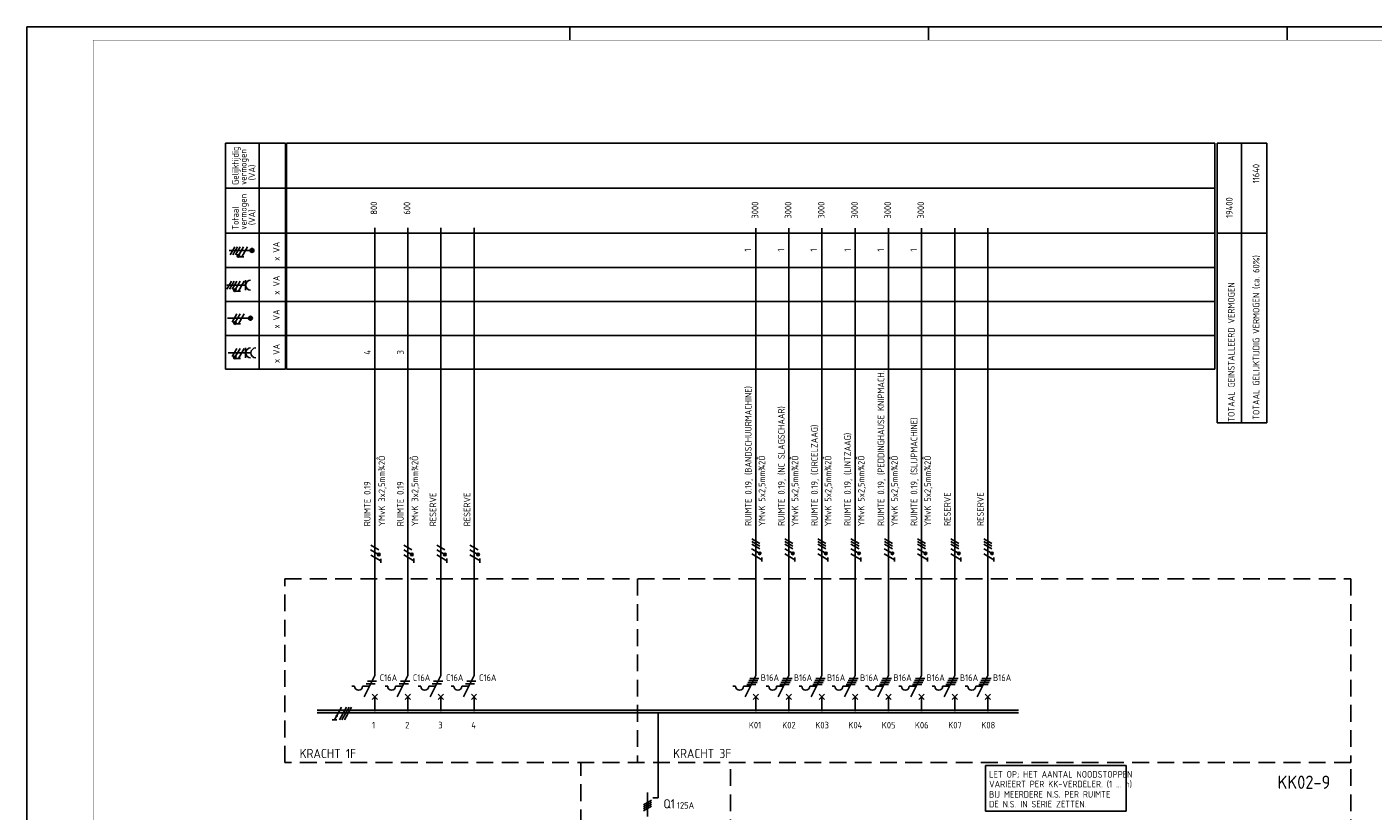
# Model space of a CAD drawing. Header units: millimetres. Extents: x 0 to 841, y 0 to 594.
# Tile 3 of 5: x 0 to 508, y 298 to 594. Entities that reach past the tile are written whole.
import ezdxf
from ezdxf.enums import TextEntityAlignment as Align

# ---------------------------------------------------------------- set-up
doc = ezdxf.new("R2010")
doc.units = ezdxf.units.MM
doc.linetypes.add('HIDDEN', pattern=[9.525, 6.35, -3.175])
doc.layers.get('0').update_dxf_attribs({"linetype": 'CONTINUOUS'})
for name, color, linetype in [('1', 7, 'CONTINUOUS'), ('40', 1, 'CONTINUOUS'), ('70', 1, 'CONTINUOUS'), ('71', 2, 'CONTINUOUS'), ('73', 4, 'CONTINUOUS'), ('EL$2B---_KADER', 4, 'CONTINUOUS'), ('LIJN018', 210, 'CONTINUOUS'), ('LIJN025', 10, 'CONTINUOUS'), ('LIJN035', 50, 'CONTINUOUS'), ('LIJN050', 90, 'CONTINUOUS'), ('TEKST25', 10, 'CONTINUOUS'), ('TEKST35', 50, 'CONTINUOUS'), ('TEKST50', 90, 'CONTINUOUS')]:
    doc.layers.add(name, color=color, linetype=linetype)
doc.styles.add('5_0', font='iso.shx')
doc.styles.add('ISO', font='ISO.SHX')
doc.styles.add('NEN', font='iso.shx')
doc.styles.add('ROMAND', font='romand')

# ---------------------------------------------------------------- blocks, each defined once
blk = doc.blocks.new('A1')
at = {"layer": 'LIJN025'}
for p, q in [((205, 589), (205, 594)), ((340.5, 589), (340.5, 594)), ((476, 589), (476, 594))]:
    blk.add_line(p, q, dxfattribs=at)
blk.add_lwpolyline([(0, 0), (0, 594), (841, 594), (841, 0)], close=True, dxfattribs=at)
at = {"layer": 'LIJN050', "const_width": 0.2}
blk.add_lwpolyline([(836, 5), (836, 589), (25, 589), (25, 5)], close=True, dxfattribs=at)
at = {"layer": 'TEKST25', "style": 'ROMAND', "width": 2.899115}
blk.add_attdef('STATUS', text='', height=2.5, dxfattribs=at).set_placement((795, 71.5), (834, 71.5), align=Align.FIT)
at = {"layer": 'TEKST25', "style": 'ISO'}
for tag, p in [('E', (796.25, 66)), ('NAAM-E', (807.75, 66)), ('DATUM-E', (826, 66)), ('D', (796.25, 61)), ('NAAM-D', (807.75, 61)), ('DATUM-D', (826, 61)), ('C', (796.25, 56)), ('NAAM-C', (807.75, 56)), ('DATUM-C', (826, 56)), ('B', (796.25, 51)), ('NAAM-B', (807.75, 51)), ('DATUM-B', (826, 51)), ('A', (796.25, 46)), ('NAAM-A', (807.75, 46)), ('DATUM-A', (826, 46))]:
    blk.add_attdef(tag, text='', height=2.5, dxfattribs=at).set_placement(p, align=Align.CENTER)
for tag, p in [('DATUM', (673.75, 36.25)), ('SCHAAL', (709, 36.25)), ('GETEKEND', (739.25, 36.25)), ('GECONTOL.', (774, 36.25)), ('FORMAAT', (804.25, 28.25))]:
    blk.add_attdef(tag, p, '', height=2.5, dxfattribs=at)
at = {"layer": 'TEKST35', "style": 'ISO'}
for tag, p in [('PROJECT', (675.5, 72.5)), ('PLAATS', (675.5, 63.5)), ('INSTALLATIE-REGEL1', (675.5, 52.5)), ('INSTALLATIE-REGEL2', (675.5, 43.5))]:
    blk.add_attdef(tag, p, '', height=4, dxfattribs=at)
blk.add_attdef('PROJ.NR.', text='', height=4, dxfattribs=at).set_placement((822, 23), align=Align.CENTER)
at = {"layer": 'TEKST50', "style": 'ISO'}
blk.add_attdef('FILE-NAAM', text='', height=5, dxfattribs=at).set_placement((814.5, 7.5), align=Align.CENTER)
blk = doc.blocks.new('TTOTVERM')
at = {"layer": '40', "style": 'NEN'}
for s, p in [('TOTAAL GELIJKTIJDIG VERMOGEN (ca. 60%)', (15.91, -76.18)), ('TOTAAL GEINSTALLEERD VERMOGEN', (6.52, -81.68))]:
    blk.add_text(s, height=2.5, rotation=90, dxfattribs=at).set_placement(p, align=Align.CENTER)

msp = doc.modelspace()

# ---------------------------------------------------------------- linework, layer by layer
at = {"color": 10}
for p, q in [((118.87, 337.09), (116.17, 332.41)), ((120.75, 337.09), (118.04, 332.41)), ((121.69, 337.09), (118.98, 332.41)), ((121.69, 337.09), (118.98, 332.41)), ((122.62, 337.09), (119.92, 332.41)), ((117.1, 332.41), (115.23, 332.41))]:
    msp.add_line(p, q, dxfattribs=at)
msp.add_line((121.69, 337.09), (118.98, 332.41))
at = {"color": 10, "const_width": 0.469}
msp.add_lwpolyline([(117.18, 333.69, 1), (116.78, 333.93, 1)], format="xyb", close=True, dxfattribs=at)
at = {"layer": '1', "color": 1}
for p, q in [((78.57, 511.02), (76.82, 507.98)), ((79.57, 511.02), (77.82, 507.98)), ((80.57, 511.02), (78.82, 507.98)), ((81.82, 511.02), (80.1, 508.03)), ((83.32, 511.02), (81.14, 507.23)), ((77.3, 498.02), (75.55, 494.98)), ((78.3, 498.02), (76.55, 494.98)), ((79.3, 498.02), (77.55, 494.98)), ((80.55, 498.02), (78.83, 495.03)), ((82.05, 498.02), (79.87, 494.23)), ((79.3, 485.62), (77.55, 482.58)), ((80.55, 485.62), (78.83, 482.63)), ((82.05, 485.62), (79.87, 481.83)), ((79.3, 472.62), (77.55, 469.58)), ((80.55, 472.62), (78.83, 469.63)), ((82.05, 472.62), (79.87, 468.83)), ((132.87, 396.53), (129.83, 398.28)), ((145.29, 394.85), (142.3, 396.58)), ((145.37, 396.57), (142.33, 398.32)), ((157.79, 394.85), (154.8, 396.58)), ((157.87, 396.57), (154.83, 398.32)), ((170.29, 394.85), (167.3, 396.58)), ((170.37, 396.57), (167.33, 398.32)), ((276.68, 395.25), (273.7, 396.98)), ((276.76, 398.97), (273.73, 400.72)), ((276.76, 397.97), (273.73, 399.72)), ((276.76, 396.97), (273.73, 398.72)), ((289.18, 395.25), (286.2, 396.98)), ((289.26, 398.97), (286.23, 400.72)), ((289.26, 397.97), (286.23, 399.72)), ((289.26, 396.97), (286.23, 398.72)), ((301.68, 395.25), (298.7, 396.98)), ((301.76, 398.97), (298.73, 400.72)), ((301.76, 397.97), (298.73, 399.72)), ((301.76, 396.97), (298.73, 398.72)), ((314.18, 395.25), (311.2, 396.98)), ((314.26, 398.97), (311.23, 400.72)), ((314.26, 397.97), (311.23, 399.72)), ((314.26, 396.97), (311.23, 398.72)), ((326.78, 395.25), (323.8, 396.98)), ((326.86, 398.97), (323.83, 400.72)), ((326.86, 397.97), (323.83, 399.72)), ((326.86, 396.97), (323.83, 398.72)), ((339.28, 395.25), (336.3, 396.98)), ((339.36, 398.97), (336.33, 400.72)), ((339.36, 397.97), (336.33, 399.72)), ((339.36, 396.97), (336.33, 398.72)), ((351.88, 395.25), (348.9, 396.98)), ((351.96, 398.97), (348.93, 400.72)), ((351.96, 397.97), (348.93, 399.72)), ((351.96, 396.97), (348.93, 398.72)), ((364.38, 395.25), (361.4, 396.98)), ((364.46, 398.97), (361.43, 400.72)), ((364.46, 397.97), (361.43, 399.72)), ((364.46, 396.97), (361.43, 398.72)), ((132.79, 394.8), (129.8, 396.53)), ((133.62, 392.37), (129.83, 394.55)), ((146.12, 392.41), (142.33, 394.6)), ((158.62, 392.41), (154.83, 394.6)), ((171.12, 392.41), (167.33, 394.6)), ((277.51, 392.81), (273.72, 395)), ((290.01, 392.81), (286.22, 395)), ((302.51, 392.81), (298.72, 395)), ((315.01, 392.81), (311.22, 395)), ((327.61, 392.81), (323.82, 395)), ((340.11, 392.81), (336.32, 395)), ((352.71, 392.81), (348.92, 395)), ((365.21, 392.81), (361.42, 395))]:
    msp.add_line(p, q, dxfattribs=at)
at = {"layer": '1', "color": 2}
for p, q in [((127.33, 341.01), (131.35, 349.05)), ((139.83, 341.01), (143.85, 349.05)), ((152.33, 341.01), (156.35, 349.05)), ((164.83, 341.01), (168.85, 349.05)), ((271.23, 341.01), (275.25, 349.05)), ((283.73, 341.01), (287.75, 349.05)), ((296.23, 341.01), (300.25, 349.05)), ((308.73, 341.01), (312.75, 349.05)), ((321.33, 341.01), (325.35, 349.05)), ((333.83, 341.01), (337.85, 349.05)), ((346.43, 341.01), (350.45, 349.05)), ((358.93, 341.01), (362.95, 349.05)), ((122.75, 345.01), (123.75, 345.01)), ((126.75, 345.01), (129.33, 345.01)), ((135.25, 345.01), (136.25, 345.01)), ((139.25, 345.01), (141.83, 345.01)), ((147.75, 345.01), (148.75, 345.01)), ((151.75, 345.01), (154.33, 345.01)), ((160.25, 345.01), (161.25, 345.01)), ((164.25, 345.01), (166.83, 345.01)), ((266.65, 345.01), (267.65, 345.01)), ((270.65, 345.01), (273.23, 345.01)), ((279.15, 345.01), (280.15, 345.01)), ((283.15, 345.01), (285.73, 345.01)), ((291.65, 345.01), (292.65, 345.01)), ((295.65, 345.01), (298.23, 345.01)), ((304.15, 345.01), (305.15, 345.01)), ((308.15, 345.01), (310.73, 345.01)), ((316.75, 345.01), (317.75, 345.01)), ((320.75, 345.01), (323.33, 345.01)), ((329.25, 345.01), (330.25, 345.01)), ((333.25, 345.01), (335.83, 345.01)), ((341.85, 345.01), (342.85, 345.01)), ((345.85, 345.01), (348.43, 345.01)), ((354.35, 345.01), (355.35, 345.01)), ((358.35, 345.01), (360.93, 345.01))]:
    msp.add_line(p, q, dxfattribs=at)
at = {"layer": '1', "color": 1}
for centre in [(79.85, 507.59), (78.58, 494.59), (78.58, 482.19), (78.58, 469.19), (132.87, 394.78), (145.37, 394.82), (157.87, 394.82), (170.37, 394.82), (276.76, 395.22), (289.26, 395.22), (301.76, 395.22), (314.26, 395.22), (326.86, 395.22), (339.36, 395.22), (351.96, 395.22), (364.46, 395.22)]:
    msp.add_circle(centre, 0.5, dxfattribs=at)
at = {"layer": '1', "color": 2}
for centre in [(125.25, 345.01), (137.75, 345.01), (150.25, 345.01), (162.75, 345.01), (269.15, 345.01), (281.65, 345.01), (294.15, 345.01), (306.65, 345.01), (319.25, 345.01), (331.75, 345.01), (344.35, 345.01), (356.85, 345.01)]:
    msp.add_arc(centre, 1.5, 180, 0, dxfattribs=at)
at = {"layer": '70'}
for p, q in [((81.91, 507.23), (80.36, 507.23)), ((80.64, 494.23), (79.09, 494.23)), ((80.64, 481.83), (79.09, 481.83)), ((80.64, 468.83), (79.09, 468.83)), ((133.61, 391.65), (133.61, 393.21)), ((146.11, 391.7), (146.11, 393.25)), ((158.61, 391.7), (158.61, 393.25)), ((171.11, 391.7), (171.11, 393.25)), ((277.5, 392.1), (277.5, 393.65)), ((290, 392.1), (290, 393.65)), ((302.5, 392.1), (302.5, 393.65)), ((315, 392.1), (315, 393.65)), ((327.6, 392.1), (327.6, 393.65)), ((340.1, 392.1), (340.1, 393.65)), ((352.7, 392.1), (352.7, 393.65)), ((365.2, 392.1), (365.2, 393.65)), ((128.08, 346.01), (131.58, 346.01)), ((128.58, 347.01), (132.08, 347.01)), ((140.58, 346.01), (144.08, 346.01)), ((141.08, 347.01), (144.58, 347.01)), ((153.08, 346.01), (156.58, 346.01)), ((153.58, 347.01), (157.08, 347.01)), ((165.58, 346.01), (169.08, 346.01)), ((166.08, 347.01), (169.58, 347.01)), ((271.85, 345.76), (275.35, 345.76)), ((272.23, 346.51), (275.73, 346.51)), ((272.6, 347.26), (276.1, 347.26)), ((272.98, 348.01), (276.48, 348.01)), ((284.35, 345.76), (287.85, 345.76)), ((284.73, 346.51), (288.23, 346.51)), ((285.1, 347.26), (288.6, 347.26)), ((285.48, 348.01), (288.98, 348.01)), ((296.85, 345.76), (300.35, 345.76)), ((297.23, 346.51), (300.73, 346.51)), ((297.6, 347.26), (301.1, 347.26)), ((297.98, 348.01), (301.48, 348.01)), ((309.35, 345.76), (312.85, 345.76)), ((309.73, 346.51), (313.23, 346.51)), ((310.1, 347.26), (313.6, 347.26)), ((310.48, 348.01), (313.98, 348.01)), ((321.95, 345.76), (325.45, 345.76)), ((322.33, 346.51), (325.83, 346.51)), ((322.7, 347.26), (326.2, 347.26)), ((323.08, 348.01), (326.58, 348.01)), ((334.45, 345.76), (337.95, 345.76)), ((334.83, 346.51), (338.33, 346.51)), ((335.2, 347.26), (338.7, 347.26)), ((335.58, 348.01), (339.08, 348.01)), ((347.05, 345.76), (350.55, 345.76)), ((347.43, 346.51), (350.93, 346.51)), ((347.8, 347.26), (351.3, 347.26)), ((348.18, 348.01), (351.68, 348.01)), ((359.55, 345.76), (363.05, 345.76)), ((359.93, 346.51), (363.43, 346.51)), ((360.3, 347.26), (363.8, 347.26)), ((360.68, 348.01), (364.18, 348.01)), ((232.88, 300.27), (235.92, 302.02)), ((235.92, 301.27), (232.88, 299.52)), ((232.88, 298.77), (235.92, 300.52)), ((232.88, 298.02), (235.92, 299.77))]:
    msp.add_line(p, q, dxfattribs=at)
at = {"layer": '70', "const_width": 0.5}
for points in [[(79.6, 507.59, 1), (80.1, 507.59, 1)], [(78.33, 494.59, 1), (78.83, 494.59, 1)], [(78.33, 482.19, 1), (78.83, 482.19, 1)], [(78.33, 469.19, 1), (78.83, 469.19, 1)], [(132.87, 395.03, 1), (132.87, 394.53, 1)], [(145.37, 395.07, 1), (145.37, 394.57, 1)], [(157.87, 395.07, 1), (157.87, 394.57, 1)], [(170.37, 395.07, 1), (170.37, 394.57, 1)], [(276.76, 395.47, 1), (276.76, 394.97, 1)], [(289.26, 395.47, 1), (289.26, 394.97, 1)], [(301.76, 395.47, 1), (301.76, 394.97, 1)], [(314.26, 395.47, 1), (314.26, 394.97, 1)], [(326.86, 395.47, 1), (326.86, 394.97, 1)], [(339.36, 395.47, 1), (339.36, 394.97, 1)], [(351.96, 395.47, 1), (351.96, 394.97, 1)], [(364.46, 395.47, 1), (364.46, 394.97, 1)]]:
    msp.add_lwpolyline(points, format="xyb", close=True, dxfattribs=at)
at = {"layer": '71'}
for p, q in [((82.6, 494.61), (82.6, 498.37)), ((75.51, 496.49), (82.6, 496.49)), ((76, 470.91), (84.6, 470.91)), ((82.6, 469.03), (82.6, 472.79)), ((130.35, 340.01), (132.35, 342.01)), ((132.35, 340.01), (130.35, 342.01)), ((142.85, 340.01), (144.85, 342.01)), ((144.85, 340.01), (142.85, 342.01)), ((155.35, 340.01), (157.35, 342.01)), ((157.35, 340.01), (155.35, 342.01)), ((167.85, 340.01), (169.85, 342.01)), ((169.85, 340.01), (167.85, 342.01)), ((276.25, 340.01), (274.25, 342.01)), ((274.25, 340.01), (276.25, 342.01)), ((286.75, 340.01), (288.75, 342.01)), ((288.75, 340.01), (286.75, 342.01)), ((299.25, 340.01), (301.25, 342.01)), ((301.25, 340.01), (299.25, 342.01)), ((311.75, 340.01), (313.75, 342.01)), ((313.75, 340.01), (311.75, 342.01)), ((324.35, 340.01), (326.35, 342.01)), ((326.35, 340.01), (324.35, 342.01)), ((336.85, 340.01), (338.85, 342.01)), ((338.85, 340.01), (336.85, 342.01)), ((351.45, 340.01), (349.45, 342.01)), ((349.45, 340.01), (351.45, 342.01)), ((363.95, 340.01), (361.95, 342.01)), ((361.95, 340.01), (363.95, 342.01)), ((234.4, 304.9), (234.4, 295.9)), ((238.4, 302.9), (236.4, 302.9))]:
    msp.add_line(p, q, dxfattribs=at)
for centre, radius in [((85, 509.58), 0.75), ((85, 509.58), 0.5), ((85, 509.58), 0.25), ((84.43, 484), 0.75), ((84.43, 484), 0.5), ((84.43, 484), 0.25)]:
    msp.add_circle(centre, radius, dxfattribs=at)
for centre in [(84.48, 496.49), (84.48, 470.91), (86.48, 470.91)]:
    msp.add_arc(centre, 1.88, 90, 270, dxfattribs=at)
at = {"layer": '73'}
for p, q in [((109.62, 336.03), (374.48, 336.03)), ((109.62, 335.03), (374.48, 335.03))]:
    msp.add_line(p, q, dxfattribs=at)
msp.add_solid([(374.48, 335.03), (374.48, 336.03), (109.62, 335.03), (109.62, 336.03)], dxfattribs=at)
at = {"layer": 'LIJN018', "color": 9, "linetype": 'Continuous'}
for p, q in [((98.01, 550.08), (448.62, 550.08)), ((98.01, 464.83), (98.01, 550.08)), ((98.01, 533.08), (448.62, 533.08)), ((98.01, 516.11), (448.62, 516.11)), ((98.01, 503.11), (448.62, 503.11)), ((98.01, 490.33), (448.62, 490.33)), ((98.01, 477.53), (448.62, 477.53)), ((98.01, 464.83), (448.62, 464.83))]:
    msp.add_line(p, q, dxfattribs=at)
at = {"layer": 'LIJN018', "color": 9}
msp.add_line((448.62, 464.83), (448.62, 550.08), dxfattribs=at)
at = {"layer": 'LIJN025', "linetype": 'Continuous'}
for p, q in [((75.03, 464.83), (75.03, 550.08)), ((75.03, 550.08), (97.71, 550.08)), ((87.71, 464.83), (87.71, 550.08)), ((97.71, 464.83), (97.71, 550.08)), ((449.49, 444.49), (449.49, 550.11)), ((449.49, 550.11), (468.28, 550.11)), ((458.66, 444.66), (458.66, 549.95)), ((468.28, 444.49), (468.28, 550.11)), ((75.03, 533.08), (97.71, 533.08)), ((75.03, 516.11), (97.71, 516.11)), ((449.49, 516.11), (468.28, 516.11)), ((75.03, 503.11), (97.71, 503.11)), ((75.03, 490.34), (97.71, 490.34)), ((75.03, 477.53), (97.71, 477.53)), ((75.03, 464.83), (97.71, 464.83)), ((449.49, 444.49), (468.28, 444.49))]:
    msp.add_line(p, q, dxfattribs=at)
at = {"layer": 'LIJN025', "linetype": 'HIDDEN'}
for p, q in [((97.35, 385.6), (500, 385.6)), ((97.35, 316.2), (97.35, 385.6)), ((230.6, 385.6), (230.6, 316.2)), ((500, 385.6), (500, 316.2)), ((500, 316.2), (97.35, 316.2)), ((209.15, 254.05), (209.15, 316.2)), ((265.78, 183.55), (265.78, 316.2)), ((500, 183.55), (500, 316.2))]:
    msp.add_line(p, q, dxfattribs=at)
at = {"layer": 'LIJN035'}
for p, q in [((131.35, 349.05), (131.35, 518.15)), ((143.85, 349.05), (143.85, 518.15)), ((156.35, 349.05), (156.35, 518.15)), ((168.85, 349.05), (168.85, 518.15)), ((275.25, 349.05), (275.25, 517.95)), ((287.75, 349.05), (287.75, 517.95)), ((300.25, 349.05), (300.25, 517.95)), ((312.75, 349.05), (312.75, 517.95)), ((325.35, 349.05), (325.35, 517.95)), ((337.85, 349.05), (337.85, 517.95)), ((350.45, 349.05), (350.45, 517.95)), ((362.95, 349.05), (362.95, 517.95)), ((84.5, 509.58), (76.43, 509.58)), ((83.93, 484), (75.73, 484)), ((131.35, 335.6), (131.35, 341.1)), ((143.85, 335.6), (143.85, 341.1)), ((156.35, 335.6), (156.35, 341.1)), ((168.85, 335.6), (168.85, 341.1)), ((275.25, 335.6), (275.25, 341.1)), ((287.75, 335.6), (287.75, 341.1)), ((300.25, 335.6), (300.25, 341.1)), ((312.75, 335.6), (312.75, 341.1)), ((325.35, 335.6), (325.35, 341.1)), ((337.85, 335.6), (337.85, 341.1)), ((350.45, 335.6), (350.45, 341.1)), ((362.95, 335.6), (362.95, 341.1)), ((415.19, 315.13), (361.99, 315.13)), ((361.99, 315.13), (361.99, 297.91)), ((415.19, 297.91), (415.19, 315.13)), ((361.99, 297.91), (415.19, 297.91))]:
    msp.add_line(p, q, dxfattribs=at)
at = {"layer": 'LIJN035', "color": 90}
msp.add_line((238.4, 302.9), (238.4, 335.1), dxfattribs=at)

# ---------------------------------------------------------------- block references
at = {"layer": 'EL$2B---_KADER'}
msp.add_blockref('A1', (0, 0), dxfattribs=at)
at = {"layer": 'LIJN025'}
msp.add_blockref('TTOTVERM', (449.58, 552.9), dxfattribs=at)

# ---------------------------------------------------------------- texts
at = {"layer": '40', "linetype": 'Continuous', "style": 'NEN'}
for s, p in [('Gelijktijdig', (79.96, 534.33)), ('vermogen', (82.96, 534.33)), ('(VA)', (86.21, 536.08)), ('vermogen', (82.96, 517.41)), ('Totaal', (79.96, 517.41)), ('(VA)', (86.21, 519.16)), ('x VA', (95.46, 505.67)), ('x VA', (95.46, 492.89)), ('x VA', (95.46, 480.11)), ('x VA', (95.46, 467.09))]:
    msp.add_text(s, height=2.5, rotation=90, dxfattribs=at).set_placement(p)
at = {"layer": '40', "style": 'NEN'}
for s, p in [('11640', (465.47, 538.6)), ('19400', (455.35, 525.78))]:
    msp.add_text(s, height=2.5, rotation=90, dxfattribs=at).set_placement(p, align=Align.CENTER)
for s, p in [('3000', (276.23, 521.64)), ('3000', (288.73, 521.64)), ('3000', (301.23, 521.64)), ('3000', (313.83, 521.64)), ('3000', (326.33, 521.64)), ('3000', (338.83, 521.64)), (' 800', (132.28, 521.64)), (' 600', (144.78, 521.64)), ('1', (273.53, 509.14)), ('1', (286.03, 509.14)), ('1', (298.43, 509.14)), ('1', (311.23, 509.14)), ('1', (323.73, 509.14)), ('1', (336.13, 509.14)), ('RUIMTE 0.19, (PEDDINGHAUSE KNIPMACH.)', (323.78, 405.54)), ('4', (129.78, 470.24)), ('3', (142.28, 470.34)), ('RUIMTE 0.19, (BANDSCHUURMACHINE)', (273.68, 405.54)), ('RUIMTE 0.19, (NC SLAGSCHAAR)', (286.18, 405.54)), ('RUIMTE 0.19, (SLIJPMACHINE)', (336.28, 405.54)), ('RUIMTE 0.19, (CIRCELZAAG)', (298.68, 405.54)), ('RUIMTE 0.19, (LINTZAAG)', (311.18, 405.54)), (' YMvK 3x2,5mm¾2Ô', (135.28, 403.94)), (' YMvK 3x2,5mm¾2Ô', (147.78, 403.94)), (' YMvK 5x2,5mm¾2Ô', (278.83, 403.94)), (' YMvK 5x2,5mm¾2Ô', (291.33, 403.94)), (' YMvK 5x2,5mm¾2Ô', (303.83, 403.94)), (' YMvK 5x2,5mm¾2Ô', (316.33, 403.94)), (' YMvK 5x2,5mm¾2Ô', (328.93, 403.94)), (' YMvK 5x2,5mm¾2Ô', (341.43, 403.94)), ('RUIMTE 0.19', (129.78, 405.44)), ('RUIMTE 0.19', (142.28, 405.44)), ('RESERVE', (154.58, 405.44)), ('RESERVE', (167.48, 405.44)), ('RESERVE', (348.88, 405.54)), ('RESERVE', (361.38, 405.54))]:
    msp.add_text(s, height=2.5, rotation=90, dxfattribs=at).set_placement(p)
for s, p in [('C16A', (133.26, 347.02)), ('C16A', (145.76, 347.02)), ('C16A', (158.26, 347.02)), ('C16A', (170.76, 347.02)), ('B16A', (277.16, 347.02)), ('B16A', (289.66, 347.02)), ('B16A', (302.16, 347.02)), ('B16A', (314.66, 347.02)), ('B16A', (327.26, 347.02)), ('B16A', (339.76, 347.02)), ('B16A', (352.36, 347.02)), ('B16A', (364.86, 347.02)), ('LET OP; HET AANTAL NOODSTOPPEN', (363.39, 310.53)), ('VARIEERT PER KK-VERDELER. (1 ... n)', (363.39, 306.83)), ('BIJ MEERDERE N.S. PER RUIMTE', (363.39, 302.97)), ('125A', (245.49, 298.81)), ('DE N.S. IN SERIE ZETTEN.', (363.39, 299.27))]:
    msp.add_text(s, height=2.5, dxfattribs=at).set_placement(p)
at = {"layer": 'TEKST25', "style": '5_0'}
for s, p in [('1', (130.35, 329.1)), ('2', (142.85, 329.1)), ('3', (155.35, 329.1)), ('4', (167.85, 329.1)), ('K01', (272.65, 329.1)), ('K02', (285.25, 329.1)), ('K03', (297.75, 329.1)), ('K04', (310.25, 329.1)), ('K05', (322.85, 329.1)), ('K06', (335.35, 329.1)), ('K07', (347.95, 329.1)), ('K08', (360.45, 329.1))]:
    msp.add_text(s, height=2.5, dxfattribs=at).set_placement(p)
at = {"layer": 'TEKST35', "linetype": 'HIDDEN', "style": 'ISO'}
for s, p in [('KRACHT 1F', (103.02, 317.89)), ('KRACHT 3F', (244.07, 317.89))]:
    msp.add_text(s, height=3.5, dxfattribs=at).set_placement(p)
at = {"layer": 'TEKST35', "style": 'NEN'}
msp.add_text('Q1', height=3.5, dxfattribs=at).set_placement((240.39, 298.91))
at = {"layer": 'TEKST50', "linetype": 'HIDDEN', "style": 'ISO'}
msp.add_text('KK02-9', height=5, dxfattribs=at).set_placement((472.33, 306.29))

doc.saveas('drawing.dxf')
